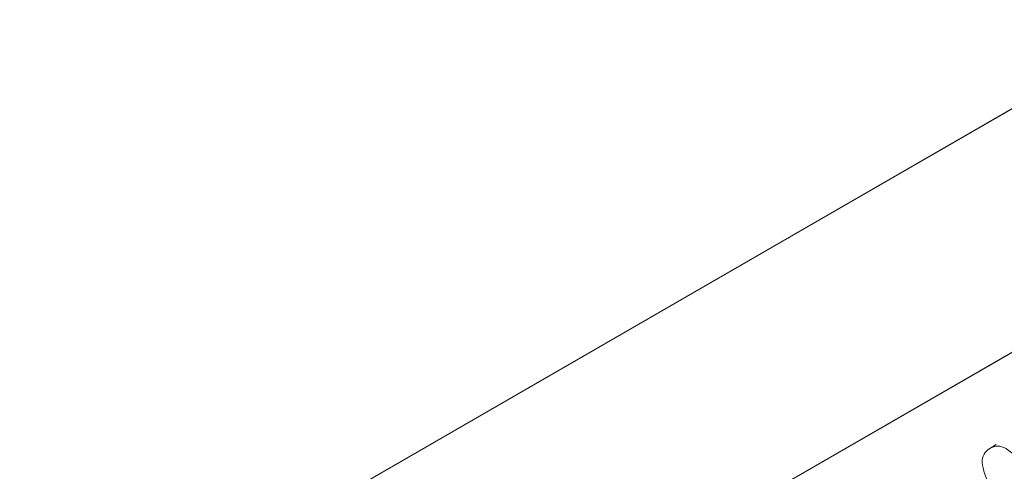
# Model space of a CAD drawing. Header units: millimetres. Extents: x 4 to 836, y 5 to 589.
# Tile 9 of 163: x 104.76 to 116.32, y 44.01 to 49.31. Entities that reach past the tile are written whole.
import ezdxf

# ---------------------------------------------------------------- set-up
doc = ezdxf.new("R2010")
doc.units = ezdxf.units.MM
doc.layers.add('1', color=7, linetype='Continuous', true_color=0xffffff)

msp = doc.modelspace()

# ---------------------------------------------------------------- linework, layer by layer
at = {"layer": '1', "color": 18, "linetype": 'Continuous', "lineweight": 18}
for p, q in [((125.642, 53.583), (104.828, 41.581)), ((125.571, 53.539), (104.757, 41.537))]:
    msp.add_line(p, q, dxfattribs=at)
at = {"layer": '1', "color": 7, "linetype": 'Continuous', "lineweight": 18}
for p, q in [((122.723, 49.041), (110.605, 42.053)), ((122.652, 48.997), (110.606, 42.051))]:
    msp.add_line(p, q, dxfattribs=at)
at = {"layer": '1', "color": 5, "linetype": 'Continuous', "lineweight": 18}
msp.add_line((116.229, 44.321), (116.141, 44.266), dxfattribs=at)
msp.add_open_spline([(116.88, 42.453), (116.646, 42.898), (116.413, 43.344), (116.179, 43.789), (116.033, 44.066), (116.031, 44.202), (116.28, 44.348), (116.394, 44.278), (116.585, 44.026)], degree=3, knots=[0, 0, 0, 0, 0.527315, 0.527315, 0.527315, 0.763174, 0.763174, 1, 1, 1, 1], dxfattribs=at)

doc.saveas('drawing.dxf')
